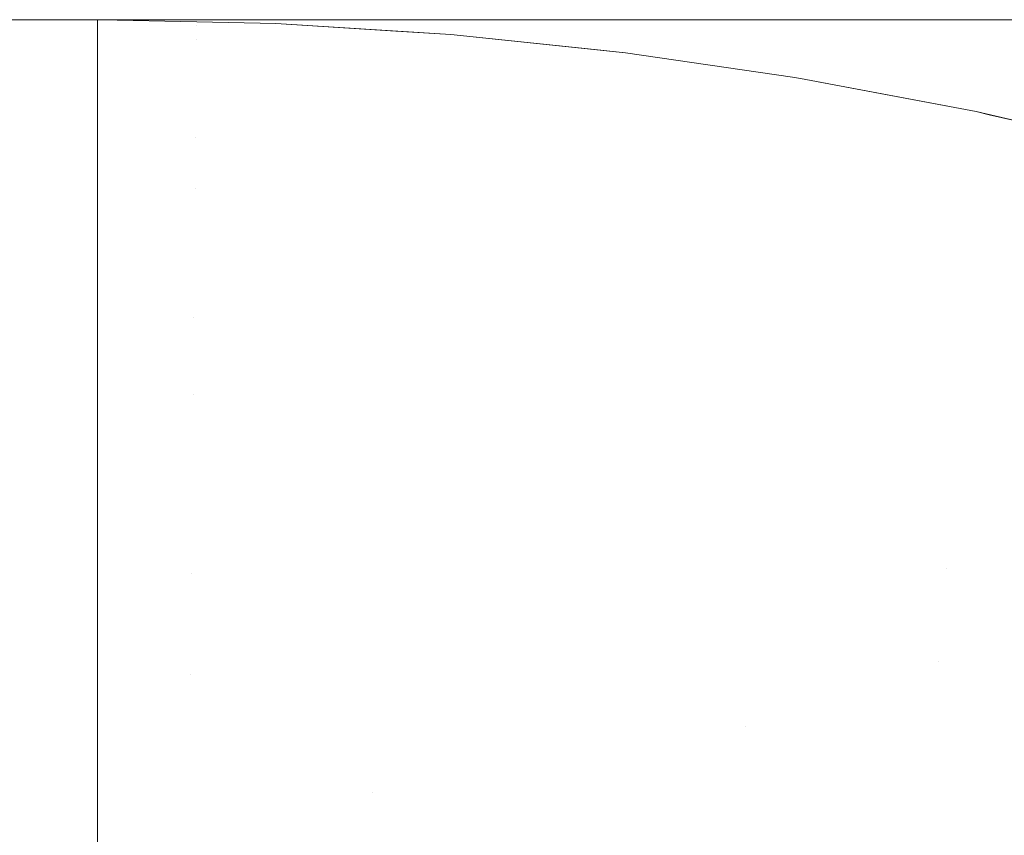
# Model space of a CAD drawing. Header units: centimetres. Extents: x -17.1 to 18.2, y 4.2 to 6.
# Tile 163 of 256: x -5.2986 to -5.28837, y 5.99174 to 6.00021. Entities that reach past the tile are written whole.
import ezdxf

# ---------------------------------------------------------------- set-up
doc = ezdxf.new("R2010")
doc.units = ezdxf.units.CM
doc.header["$LTSCALE"] = 2.54
doc.layers.add('Lucido design-1', color=7, linetype='Continuous')

# ---------------------------------------------------------------- blocks, each defined once
blk = doc.blocks.new('Gruppo-3-1')
at = {"color": 7, "linetype": 'Continuous', "lineweight": 9}
for points, invisible_edges in [([(18.147234, 6.000144, -2276.319046), (18.147234, 6.000212, -2276.32217), (-17.020308, 6.000212, -2276.32217), (-17.020308, 6.000144, -2276.319046)], 8), ([(-17.020308, 6.000144, -2276.925294), (-17.020308, 6.000212, -2276.92217), (-5.297794, 6.000212, -2276.92217), (-5.297794, 6.000144, -2276.925294)], 8), ([(-17.020308, 6.000212, -2276.32217), (6.292262, 6.000212, -2276.52217), (-5.165337, 6.000212, -2276.52217)], 9), ([(-5.165337, 6.000212, -2276.52217), (-5.16604, 6.000212, -2276.522173), (-17.020308, 6.000212, -2276.32217)], 10), ([(-5.16604, 6.000212, -2276.522173), (-5.16949, 6.000212, -2276.522268), (-17.020308, 6.000212, -2276.32217)], 10), ([(6.292262, 6.000212, -2276.52217), (-17.020308, 6.000212, -2276.32217), (18.147234, 6.000212, -2276.32217)], 9), ([(-17.020308, 6.000212, -2276.32217), (-5.173109, 6.000212, -2276.522515), (-5.173872, 6.000212, -2276.522598)], 9), ([(-5.16949, 6.000212, -2276.522268), (-5.173109, 6.000212, -2276.522515), (-17.020308, 6.000212, -2276.32217)], 10), ([(-5.173872, 6.000212, -2276.522598), (-5.176745, 6.000212, -2276.522913), (-17.020308, 6.000212, -2276.32217)], 10), ([(-5.176745, 6.000212, -2276.522913), (-5.180403, 6.000212, -2276.523468), (-17.020308, 6.000212, -2276.32217)], 10), ([(-5.180403, 6.000212, -2276.523468), (-5.184086, 6.000212, -2276.524184), (-17.020308, 6.000212, -2276.32217)], 10), ([(-5.184086, 6.000212, -2276.524184), (-5.1878, 6.000212, -2276.525067), (-17.020308, 6.000212, -2276.32217)], 10), ([(-5.1878, 6.000212, -2276.525067), (-5.191547, 6.000212, -2276.526125), (-17.020308, 6.000212, -2276.32217)], 10), ([(-5.191547, 6.000212, -2276.526125), (-5.195333, 6.000212, -2276.527366), (-17.020308, 6.000212, -2276.32217)], 10), ([(-5.195333, 6.000212, -2276.527366), (-5.19916, 6.000212, -2276.5288), (-17.020308, 6.000212, -2276.32217)], 10), ([(-5.19916, 6.000212, -2276.5288), (-5.203033, 6.000212, -2276.53044), (-17.020308, 6.000212, -2276.32217)], 10), ([(-5.203033, 6.000212, -2276.53044), (-5.206954, 6.000212, -2276.532298), (-17.020308, 6.000212, -2276.32217)], 10), ([(-5.206954, 6.000212, -2276.532298), (-5.210927, 6.000212, -2276.53439), (-17.020308, 6.000212, -2276.32217)], 10), ([(-5.210927, 6.000212, -2276.53439), (-5.214954, 6.000212, -2276.536732), (-17.020308, 6.000212, -2276.32217)], 10), ([(-5.214954, 6.000212, -2276.536732), (-5.219036, 6.000212, -2276.539343), (-17.020308, 6.000212, -2276.32217)], 10), ([(-5.219036, 6.000212, -2276.539343), (-5.223174, 6.000212, -2276.542244), (-17.020308, 6.000212, -2276.32217)], 10), ([(-5.223174, 6.000212, -2276.542244), (-5.227368, 6.000212, -2276.545457), (-17.020308, 6.000212, -2276.32217)], 10), ([(-17.020308, 6.000212, -2276.92217), (-5.293683, 6.000212, -2276.672727), (-5.293714, 6.000212, -2276.67294)], 9), ([(-5.227368, 6.000212, -2276.545457), (-5.231614, 6.000212, -2276.549008), (-17.020308, 6.000212, -2276.32217)], 10), ([(-17.020308, 6.000212, -2276.92217), (-5.291408, 6.000212, -2276.660818), (-5.293683, 6.000212, -2276.672727)], 9), ([(-5.293714, 6.000212, -2276.67294), (-5.295489, 6.000212, -2276.685018), (-17.020308, 6.000212, -2276.92217)], 10), ([(-5.231614, 6.000212, -2276.549008), (-5.235911, 6.000212, -2276.552922), (-17.020308, 6.000212, -2276.32217)], 10), ([(-17.020308, 6.000212, -2276.92217), (-5.288708, 6.000212, -2276.64937), (-5.291408, 6.000212, -2276.660818)], 9), ([(-5.235911, 6.000212, -2276.552922), (-5.240251, 6.000212, -2276.55723), (-17.020308, 6.000212, -2276.32217)], 10), ([(-17.020308, 6.000212, -2276.92217), (-5.297563, 6.000212, -2276.710345), (-5.297794, 6.000212, -2276.72217)], 9), ([(-17.020308, 6.000212, -2276.92217), (-5.28563, 6.000212, -2276.638446), (-5.288708, 6.000212, -2276.64937)], 9), ([(-17.020308, 6.000212, -2276.32217), (-5.253434, 6.000212, -2276.572819), (-5.25783, 6.000212, -2276.579006)], 9), ([(-5.240251, 6.000212, -2276.55723), (-5.244627, 6.000212, -2276.561961), (-17.020308, 6.000212, -2276.32217)], 10), ([(-17.020308, 6.000212, -2276.92217), (-5.296791, 6.000212, -2276.697596), (-5.297563, 6.000212, -2276.710345)], 9), ([(-5.297794, 6.000212, -2276.72217), (-5.297794, 6.000212, -2276.92217), (-17.020308, 6.000212, -2276.92217)], 8), ([(-17.020308, 6.000212, -2276.92217), (-5.282226, 6.000212, -2276.628095), (-5.28563, 6.000212, -2276.638446)], 9), ([(-5.25783, 6.000212, -2276.579006), (-5.262055, 6.000212, -2276.58552), (-17.020308, 6.000212, -2276.32217)], 10), ([(-5.262055, 6.000212, -2276.58552), (-5.265101, 6.000212, -2276.590682), (-5.26636, 6.000212, -2276.592815), (-17.020308, 6.000212, -2276.32217)], 12), ([(-5.244627, 6.000212, -2276.561961), (-5.244807, 6.000212, -2276.562174), (-5.249026, 6.000212, -2276.567147), (-17.020308, 6.000212, -2276.32217)], 12), ([(-17.020308, 6.000212, -2276.92217), (-5.295489, 6.000212, -2276.685018), (-5.296791, 6.000212, -2276.697596)], 9), ([(-17.020308, 6.000212, -2276.92217), (-5.278548, 6.000212, -2276.618346), (-5.282226, 6.000212, -2276.628095)], 9), ([(-5.249026, 6.000212, -2276.567147), (-5.253434, 6.000212, -2276.572819), (-17.020308, 6.000212, -2276.32217)], 10), ([(-17.020308, 6.000212, -2276.92217), (-17.020308, 6.000212, -2276.32217), (-5.274647, 6.000212, -2276.609216), (-5.278548, 6.000212, -2276.618346)], 10), ([(-5.26636, 6.000212, -2276.592815), (-5.27057, 6.000212, -2276.600708), (-17.020308, 6.000212, -2276.32217)], 10), ([(-5.27057, 6.000212, -2276.600708), (-5.274647, 6.000212, -2276.609216), (-17.020308, 6.000212, -2276.32217)], 10), ([(-17.020308, 6.000144, -2276.319046), (-17.020308, 6.000117, -2276.317808), (18.147234, 6.000117, -2276.317808), (18.147234, 6.000144, -2276.319046)], 10), ([(-5.297794, 6.000144, -2276.925294), (-5.297794, 6.000117, -2276.926532), (-17.020308, 6.000117, -2276.926532), (-17.020308, 6.000144, -2276.925294)], 10), ([(-5.297794, 6.000212, -2276.92217), (-5.297794, 6.000212, -2276.72217), (-5.297756, 6.000212, -2276.72217), (-5.297756, 6.000212, -2276.92217)], 4), ([(-5.297756, 6.000212, -2276.72217), (-5.297794, 6.000212, -2276.72217), (-5.297563, 6.000212, -2276.710345)], 8), ([(-5.29676, 6.000151, -2276.925294), (-5.297794, 6.000144, -2276.925294), (-5.297756, 6.000212, -2276.92217)], 11), ([(-5.297794, 6.000144, -2276.925294), (-5.297794, 6.000212, -2276.92217), (-5.297756, 6.000212, -2276.92217)], 8), ([(-5.29676, 6.000151, -2276.925294), (-5.296762, 6.000005, -2276.928414), (-5.297794, 6.000117, -2276.926532)], 11), ([(-5.297794, 6.000117, -2276.926532), (-5.297794, 6.000144, -2276.925294), (-5.29676, 6.000151, -2276.925294)], 10), ([(-5.29676, 6.00019, -2276.92217), (-5.297756, 6.000212, -2276.92217), (-5.297756, 6.000212, -2276.72217), (-5.29676, 6.00019, -2276.72217)], 10), ([(-5.29676, 6.00019, -2276.72217), (-5.297756, 6.000212, -2276.72217), (-5.297563, 6.000212, -2276.710345)], 10), ([(-5.297756, 6.000212, -2276.92217), (-5.29676, 6.00019, -2276.92217), (-5.29676, 6.000151, -2276.925294)], 10), ([(-5.297563, 6.000212, -2276.710345), (-5.296791, 6.000212, -2276.697596), (-5.292716, 6.0002, -2276.673324), (-5.29676, 6.00019, -2276.72217)], 14), ([(-5.296791, 6.000212, -2276.697596), (-5.295489, 6.000212, -2276.685018), (-5.293714, 6.000212, -2276.67294), (-5.292716, 6.0002, -2276.673324)], 12), ([(-5.29676, 6.000151, -2276.925294), (-5.295726, 6.000114, -2276.925294), (-5.295729, 5.999968, -2276.928414), (-5.296762, 6.000005, -2276.928414)], 15), ([(-5.292716, 6.0002, -2276.673324), (-5.291713, 6.000163, -2276.673708), (-5.295939, 6.000173, -2276.72217), (-5.29676, 6.00019, -2276.72217)], 11), ([(-5.29676, 6.00019, -2276.72217), (-5.295939, 6.000173, -2276.72217), (-5.295939, 6.000173, -2276.92217), (-5.29676, 6.00019, -2276.92217)], 10), ([(-5.29676, 6.00019, -2276.92217), (-5.295939, 6.000173, -2276.92217), (-5.295726, 6.000114, -2276.925294), (-5.29676, 6.000151, -2276.925294)], 14), ([(-5.295939, 6.000173, -2276.72217), (-5.294123, 6.000058, -2276.72217), (-5.294123, 6.000058, -2276.92217), (-5.294692, 6.000094, -2276.92217)], 10), ([(-5.294692, 6.000094, -2276.92217), (-5.295939, 6.000173, -2276.92217), (-5.295939, 6.000173, -2276.72217)], 10), ([(-5.294123, 6.000058, -2276.72217), (-5.295939, 6.000173, -2276.72217), (-5.291713, 6.000163, -2276.673708), (-5.290711, 6.000102, -2276.674092)], 14), ([(-5.294693, 6.000053, -2276.925294), (-5.295726, 6.000114, -2276.925294), (-5.295939, 6.000173, -2276.92217), (-5.294692, 6.000094, -2276.92217)], 11), ([(-5.292716, 6.0002, -2276.673324), (-5.293714, 6.000212, -2276.67294), (-5.293683, 6.000212, -2276.672727)], 9), ([(-5.292716, 6.0002, -2276.673324), (-5.293683, 6.000212, -2276.672727), (-5.291408, 6.000212, -2276.660818)], 9), ([(-5.281298, 6.0002, -2276.628788), (-5.292716, 6.0002, -2276.673324), (-5.291408, 6.000212, -2276.660818), (-5.288708, 6.000212, -2276.64937)], 11), ([(-5.281298, 6.0002, -2276.628788), (-5.280385, 6.000163, -2276.629523), (-5.291713, 6.000163, -2276.673708), (-5.292716, 6.0002, -2276.673324)], 15), ([(-5.290711, 6.000102, -2276.674092), (-5.291713, 6.000163, -2276.673708), (-5.280385, 6.000163, -2276.629523), (-5.279473, 6.000102, -2276.630257)], 15), ([(-5.288708, 6.000212, -2276.64937), (-5.28563, 6.000212, -2276.638446), (-5.282226, 6.000212, -2276.628095), (-5.281298, 6.0002, -2276.628788)], 12), ([(18.147234, 6.000117, -2276.317808), (-17.020308, 6.000117, -2276.317808), (-17.020308, 5.999831, -2276.313454), (18.147234, 5.999831, -2276.313454)], 5), ([(-5.297794, 6.000117, -2276.926532), (-5.297794, 5.999831, -2276.930886), (-17.020308, 5.999831, -2276.930886), (-17.020308, 5.999994, -2276.928412)], 10), ([(-17.020308, 5.999994, -2276.928412), (-17.020308, 6.000117, -2276.926532), (-5.297794, 6.000117, -2276.926532)], 10), ([(-5.297794, 5.999831, -2276.930886), (-5.297794, 6.000117, -2276.926532), (-5.296762, 6.000005, -2276.928414)], 10), ([(-5.294698, 5.999907, -2276.928414), (-5.295729, 5.999968, -2276.928414), (-5.295726, 6.000114, -2276.925294), (-5.294693, 6.000053, -2276.925294)], 15), ([(-5.294693, 6.000053, -2276.925294), (-5.293661, 5.999968, -2276.925294), (-5.293667, 5.999822, -2276.928414), (-5.294698, 5.999907, -2276.928414)], 15), ([(-5.294692, 6.000094, -2276.92217), (-5.294123, 6.000058, -2276.92217), (-5.293661, 5.999968, -2276.925294), (-5.294693, 6.000053, -2276.925294)], 14), ([(-5.290711, 6.000102, -2276.674092), (-5.289711, 6.000017, -2276.674476), (-5.294123, 6.000058, -2276.72217)], 11), ([(-5.294123, 6.000058, -2276.72217), (-5.292306, 5.999868, -2276.72217), (-5.292306, 5.999868, -2276.92217), (-5.292629, 5.999902, -2276.92217)], 10), ([(-5.292629, 5.999902, -2276.92217), (-5.294123, 6.000058, -2276.92217), (-5.294123, 6.000058, -2276.72217)], 10), ([(-5.292306, 5.999868, -2276.72217), (-5.294123, 6.000058, -2276.72217), (-5.289711, 6.000017, -2276.674476), (-5.288712, 5.999907, -2276.674859)], 14), ([(-5.292631, 5.999859, -2276.925294), (-5.293661, 5.999968, -2276.925294), (-5.294123, 6.000058, -2276.92217), (-5.292629, 5.999902, -2276.92217)], 11), ([(-5.279473, 6.000102, -2276.630257), (-5.278562, 6.000017, -2276.630991), (-5.289711, 6.000017, -2276.674476), (-5.290711, 6.000102, -2276.674092)], 15), ([(-5.296762, 6.000005, -2276.928414), (-5.296764, 5.999761, -2276.931524), (-5.297794, 5.999831, -2276.930886)], 11), ([(-5.296762, 6.000005, -2276.928414), (-5.295729, 5.999968, -2276.928414), (-5.295734, 5.999725, -2276.931524), (-5.296764, 5.999761, -2276.931524)], 15), ([(-5.294705, 5.999664, -2276.931524), (-5.295734, 5.999725, -2276.931524), (-5.295729, 5.999968, -2276.928414), (-5.294698, 5.999907, -2276.928414)], 15), ([(-5.292638, 5.999713, -2276.928414), (-5.293667, 5.999822, -2276.928414), (-5.293661, 5.999968, -2276.925294), (-5.292631, 5.999859, -2276.925294)], 15), ([(-5.288712, 5.999907, -2276.674859), (-5.289711, 6.000017, -2276.674476), (-5.278562, 6.000017, -2276.630991), (-5.277653, 5.999907, -2276.631723)], 15), ([(18.147234, 5.999831, -2276.313454), (-17.020308, 5.999831, -2276.313454), (-17.020308, 5.999356, -2276.309117), (18.147234, 5.999356, -2276.309117)], 5), ([(-5.297794, 5.999831, -2276.930886), (-5.297794, 5.999356, -2276.935223), (-17.020308, 5.999356, -2276.935223), (-17.020308, 5.999422, -2276.93462)], 10), ([(-17.020308, 5.999422, -2276.93462), (-17.020308, 5.999831, -2276.930886), (-5.297794, 5.999831, -2276.930886)], 10), ([(-5.296768, 5.999422, -2276.934621), (-5.297794, 5.999356, -2276.935223), (-5.297794, 5.999831, -2276.930886), (-5.296764, 5.999761, -2276.931524)], 13), ([(-5.294698, 5.999907, -2276.928414), (-5.293667, 5.999822, -2276.928414), (-5.293677, 5.999579, -2276.931524), (-5.294705, 5.999664, -2276.931524)], 15), ([(-5.292651, 5.99947, -2276.931524), (-5.293677, 5.999579, -2276.931524), (-5.293667, 5.999822, -2276.928414), (-5.292638, 5.999713, -2276.928414)], 15), ([(-5.292631, 5.999859, -2276.925294), (-5.291602, 5.999725, -2276.925294), (-5.291611, 5.999579, -2276.928414), (-5.292638, 5.999713, -2276.928414)], 15), ([(-5.292629, 5.999902, -2276.92217), (-5.292306, 5.999868, -2276.92217), (-5.291602, 5.999725, -2276.925294), (-5.292631, 5.999859, -2276.925294)], 14), ([(-5.288712, 5.999907, -2276.674859), (-5.287714, 5.999774, -2276.675242), (-5.292306, 5.999868, -2276.72217)], 11), ([(-5.290572, 5.999614, -2276.92217), (-5.292306, 5.999868, -2276.92217), (-5.292306, 5.999868, -2276.72217), (-5.290572, 5.999614, -2276.72217)], 10), ([(-5.290572, 5.999614, -2276.72217), (-5.292306, 5.999868, -2276.72217), (-5.287714, 5.999774, -2276.675242), (-5.286633, 5.999604, -2276.675638)], 14), ([(-5.290576, 5.999567, -2276.925294), (-5.291602, 5.999725, -2276.925294), (-5.292306, 5.999868, -2276.92217), (-5.290572, 5.999614, -2276.92217)], 11), ([(-5.277653, 5.999907, -2276.631723), (-5.276745, 5.999774, -2276.632454), (-5.287714, 5.999774, -2276.675242), (-5.288712, 5.999907, -2276.674859)], 15), ([(-5.296764, 5.999761, -2276.931524), (-5.295734, 5.999725, -2276.931524), (-5.295741, 5.999385, -2276.934621), (-5.296768, 5.999422, -2276.934621)], 15), ([(-5.294716, 5.999325, -2276.934621), (-5.295741, 5.999385, -2276.934621), (-5.295734, 5.999725, -2276.931524), (-5.294705, 5.999664, -2276.931524)], 15), ([(-5.292638, 5.999713, -2276.928414), (-5.291611, 5.999579, -2276.928414), (-5.291626, 5.999337, -2276.931524), (-5.292651, 5.99947, -2276.931524)], 15), ([(-5.290586, 5.999422, -2276.928414), (-5.291611, 5.999579, -2276.928414), (-5.291602, 5.999725, -2276.925294), (-5.290576, 5.999567, -2276.925294)], 15), ([(-5.294705, 5.999664, -2276.931524), (-5.293677, 5.999579, -2276.931524), (-5.293691, 5.99924, -2276.934621), (-5.294716, 5.999325, -2276.934621)], 15), ([(-5.290576, 5.999567, -2276.925294), (-5.290572, 5.999614, -2276.92217), (-5.290487, 5.999602, -2276.92217)], 9), ([(-5.290572, 5.999614, -2276.72217), (-5.290487, 5.999602, -2276.72217), (-5.290487, 5.999602, -2276.92217), (-5.290572, 5.999614, -2276.92217)], 10), ([(-5.287573, 5.999245, -2276.699), (-5.290572, 5.999614, -2276.72217), (-5.286633, 5.999604, -2276.675638)], 11), ([(-5.287573, 5.999245, -2276.699), (-5.290487, 5.999602, -2276.72217), (-5.290572, 5.999614, -2276.72217)], 9), ([(-5.292668, 5.999131, -2276.934621), (-5.293691, 5.99924, -2276.934621), (-5.293677, 5.999579, -2276.931524), (-5.292651, 5.99947, -2276.931524)], 15), ([(-5.290604, 5.99918, -2276.931524), (-5.291626, 5.999337, -2276.931524), (-5.291611, 5.999579, -2276.928414), (-5.290586, 5.999422, -2276.928414)], 15), ([(-5.290576, 5.999567, -2276.925294), (-5.289552, 5.999385, -2276.925294), (-5.289564, 5.99924, -2276.928414), (-5.290586, 5.999422, -2276.928414)], 15), ([(-5.290487, 5.999602, -2276.92217), (-5.288664, 5.999257, -2276.92217), (-5.289552, 5.999385, -2276.925294), (-5.290576, 5.999567, -2276.925294)], 14), ([(-5.288664, 5.999257, -2276.92217), (-5.290487, 5.999602, -2276.92217), (-5.290487, 5.999602, -2276.72217), (-5.28955, 5.999424, -2276.72217)], 10), ([(-5.287573, 5.999245, -2276.699), (-5.28955, 5.999424, -2276.72217), (-5.290487, 5.999602, -2276.72217)], 9), ([(-5.297794, 5.999356, -2276.935223), (-5.296768, 5.999422, -2276.934621), (-5.296772, 5.998987, -2276.9377)], 11), ([(-5.296768, 5.999422, -2276.934621), (-5.295741, 5.999385, -2276.934621), (-5.29575, 5.99895, -2276.9377), (-5.296772, 5.998987, -2276.9377)], 15), ([(-5.292651, 5.99947, -2276.931524), (-5.291626, 5.999337, -2276.931524), (-5.291647, 5.998999, -2276.934621), (-5.292668, 5.999131, -2276.934621)], 15), ([(-5.290586, 5.999422, -2276.928414), (-5.289564, 5.99924, -2276.928414), (-5.289584, 5.998999, -2276.931524), (-5.290604, 5.99918, -2276.931524)], 15), ([(-5.28955, 5.999424, -2276.72217), (-5.288664, 5.999257, -2276.72217), (-5.288664, 5.999257, -2276.92217)], 10), ([(-5.28955, 5.999424, -2276.72217), (-5.287573, 5.999245, -2276.699), (-5.287568, 5.999228, -2276.69901)], 11), ([(-5.287568, 5.999228, -2276.69901), (-5.288664, 5.999257, -2276.72217), (-5.28955, 5.999424, -2276.72217)], 9), ([(18.147234, 5.999356, -2276.309117), (-17.020308, 5.999356, -2276.309117), (-17.020308, 5.998693, -2276.304805), (18.147234, 5.998693, -2276.304805)], 5), ([(-17.020308, 5.999356, -2276.935223), (-5.297794, 5.999356, -2276.935223), (-5.297794, 5.998693, -2276.939535), (-17.020308, 5.998693, -2276.939535)], 5), ([(-5.296772, 5.998987, -2276.9377), (-5.297794, 5.998693, -2276.939535), (-5.297794, 5.999356, -2276.935223)], 9), ([(-5.294729, 5.99889, -2276.9377), (-5.29575, 5.99895, -2276.9377), (-5.295741, 5.999385, -2276.934621), (-5.294716, 5.999325, -2276.934621)], 15), ([(-5.294716, 5.999325, -2276.934621), (-5.293691, 5.99924, -2276.934621), (-5.293709, 5.998806, -2276.9377), (-5.294729, 5.99889, -2276.9377)], 15), ([(-5.290628, 5.998842, -2276.934621), (-5.291647, 5.998999, -2276.934621), (-5.291626, 5.999337, -2276.931524), (-5.290604, 5.99918, -2276.931524)], 15), ([(-5.288545, 5.999035, -2276.928414), (-5.289564, 5.99924, -2276.928414), (-5.289552, 5.999385, -2276.925294), (-5.288531, 5.99918, -2276.925294)], 15), ([(-5.288531, 5.99918, -2276.925294), (-5.289552, 5.999385, -2276.925294), (-5.288664, 5.999257, -2276.92217), (-5.288527, 5.999225, -2276.92217)], 11), ([(-5.292691, 5.998698, -2276.9377), (-5.293709, 5.998806, -2276.9377), (-5.293691, 5.99924, -2276.934621), (-5.292668, 5.999131, -2276.934621)], 15), ([(-5.288567, 5.998794, -2276.931524), (-5.289584, 5.998999, -2276.931524), (-5.289564, 5.99924, -2276.928414), (-5.288545, 5.999035, -2276.928414)], 15), ([(-5.288664, 5.999257, -2276.72217), (-5.286835, 5.998833, -2276.72217), (-5.286835, 5.998833, -2276.92217), (-5.288527, 5.999225, -2276.92217)], 10), ([(-5.288527, 5.999225, -2276.92217), (-5.288664, 5.999257, -2276.92217), (-5.288664, 5.999257, -2276.72217)], 10), ([(-5.287568, 5.999228, -2276.69901), (-5.286558, 5.998999, -2276.699201), (-5.286835, 5.998833, -2276.72217), (-5.288664, 5.999257, -2276.72217)], 11), ([(-5.288527, 5.999225, -2276.92217), (-5.286835, 5.998833, -2276.92217), (-5.287514, 5.99895, -2276.925294), (-5.288531, 5.99918, -2276.925294)], 14), ([(-5.292668, 5.999131, -2276.934621), (-5.291647, 5.998999, -2276.934621), (-5.291674, 5.998566, -2276.9377), (-5.292691, 5.998698, -2276.9377)], 15), ([(-5.290604, 5.99918, -2276.931524), (-5.289584, 5.998999, -2276.931524), (-5.289612, 5.998662, -2276.934621), (-5.290628, 5.998842, -2276.934621)], 15), ([(-5.288531, 5.99918, -2276.925294), (-5.287514, 5.99895, -2276.925294), (-5.287529, 5.998806, -2276.928414), (-5.288545, 5.999035, -2276.928414)], 15), ([(-5.29066, 5.99841, -2276.9377), (-5.291674, 5.998566, -2276.9377), (-5.291647, 5.998999, -2276.934621), (-5.290628, 5.998842, -2276.934621)], 15), ([(-5.288599, 5.998458, -2276.934621), (-5.289612, 5.998662, -2276.934621), (-5.289584, 5.998999, -2276.931524), (-5.288567, 5.998794, -2276.931524)], 15), ([(-5.288545, 5.999035, -2276.928414), (-5.287529, 5.998806, -2276.928414), (-5.287554, 5.998566, -2276.931524), (-5.288567, 5.998794, -2276.931524)], 15), ([(-5.296778, 5.998458, -2276.940757), (-5.297794, 5.998693, -2276.939535), (-5.296772, 5.998987, -2276.9377)], 11), ([(-5.296772, 5.998987, -2276.9377), (-5.29575, 5.99895, -2276.9377), (-5.295761, 5.998422, -2276.940757), (-5.296778, 5.998458, -2276.940757)], 15), ([(-5.294746, 5.998362, -2276.940757), (-5.295761, 5.998422, -2276.940757), (-5.29575, 5.99895, -2276.9377), (-5.294729, 5.99889, -2276.9377)], 15), ([(-5.294729, 5.99889, -2276.9377), (-5.293709, 5.998806, -2276.9377), (-5.293731, 5.998278, -2276.940757), (-5.294746, 5.998362, -2276.940757)], 15), ([(-5.292718, 5.99817, -2276.940757), (-5.293731, 5.998278, -2276.940757), (-5.293709, 5.998806, -2276.9377), (-5.292691, 5.998698, -2276.9377)], 15), ([(-5.290628, 5.998842, -2276.934621), (-5.289612, 5.998662, -2276.934621), (-5.289648, 5.99823, -2276.9377), (-5.29066, 5.99841, -2276.9377)], 15), ([(-5.288567, 5.998794, -2276.931524), (-5.287554, 5.998566, -2276.931524), (-5.287589, 5.99823, -2276.934621), (-5.288599, 5.998458, -2276.934621)], 15), ([(18.147234, 5.998693, -2276.304805), (-17.020308, 5.998693, -2276.304805), (-17.020308, 5.997842, -2276.300526), (18.147234, 5.997842, -2276.300526)], 5), ([(-5.297794, 5.998693, -2276.939535), (-5.297794, 5.997842, -2276.943814), (-17.020308, 5.997842, -2276.943814), (-17.020308, 5.99845, -2276.940753)], 10), ([(-17.020308, 5.99845, -2276.940753), (-17.020308, 5.998693, -2276.939535), (-5.297794, 5.998693, -2276.939535)], 10), ([(-5.297794, 5.997842, -2276.943814), (-5.297794, 5.998693, -2276.939535), (-5.296778, 5.998458, -2276.940757)], 10), ([(-5.292691, 5.998698, -2276.9377), (-5.291674, 5.998566, -2276.9377), (-5.291707, 5.998039, -2276.940757), (-5.292718, 5.99817, -2276.940757)], 15), ([(-5.288639, 5.998027, -2276.9377), (-5.289648, 5.99823, -2276.9377), (-5.289612, 5.998662, -2276.934621), (-5.288599, 5.998458, -2276.934621)], 15), ([(-5.290698, 5.997884, -2276.940757), (-5.291707, 5.998039, -2276.940757), (-5.291674, 5.998566, -2276.9377), (-5.29066, 5.99841, -2276.9377)], 15), ([(-5.296778, 5.998458, -2276.940757), (-5.296784, 5.997836, -2276.943786), (-5.297794, 5.997842, -2276.943814)], 11), ([(-5.296778, 5.998458, -2276.940757), (-5.295761, 5.998422, -2276.940757), (-5.295774, 5.9978, -2276.943786), (-5.296784, 5.997836, -2276.943786)], 15), ([(-5.294765, 5.997741, -2276.943786), (-5.295774, 5.9978, -2276.943786), (-5.295761, 5.998422, -2276.940757), (-5.294746, 5.998362, -2276.940757)], 15), ([(-5.29066, 5.99841, -2276.9377), (-5.289648, 5.99823, -2276.9377), (-5.289692, 5.997705, -2276.940757), (-5.290698, 5.997884, -2276.940757)], 15), ([(-5.288599, 5.998458, -2276.934621), (-5.287589, 5.99823, -2276.934621), (-5.287634, 5.9978, -2276.9377), (-5.288639, 5.998027, -2276.9377)], 15), ([(-5.294746, 5.998362, -2276.940757), (-5.293731, 5.998278, -2276.940757), (-5.293757, 5.997657, -2276.943786), (-5.294765, 5.997741, -2276.943786)], 15), ([(-5.29275, 5.99755, -2276.943786), (-5.293757, 5.997657, -2276.943786), (-5.293731, 5.998278, -2276.940757), (-5.292718, 5.99817, -2276.940757)], 15), ([(-5.288688, 5.997503, -2276.940757), (-5.289692, 5.997705, -2276.940757), (-5.289648, 5.99823, -2276.9377), (-5.288639, 5.998027, -2276.9377)], 15), ([(-5.292718, 5.99817, -2276.940757), (-5.291707, 5.998039, -2276.940757), (-5.291746, 5.99742, -2276.943786), (-5.29275, 5.99755, -2276.943786)], 15), ([(-5.290743, 5.997265, -2276.943786), (-5.291746, 5.99742, -2276.943786), (-5.291707, 5.998039, -2276.940757), (-5.290698, 5.997884, -2276.940757)], 15), ([(-5.288639, 5.998027, -2276.9377), (-5.287634, 5.9978, -2276.9377), (-5.287688, 5.997277, -2276.940757), (-5.288688, 5.997503, -2276.940757)], 15), ([(-5.290698, 5.997884, -2276.940757), (-5.289692, 5.997705, -2276.940757), (-5.289743, 5.997088, -2276.943786), (-5.290743, 5.997265, -2276.943786)], 15), ([(18.147234, 5.997842, -2276.300526), (-17.020308, 5.997842, -2276.300526), (-17.020308, 5.996805, -2276.296288), (18.147234, 5.996805, -2276.296288)], 5), ([(-5.297794, 5.997842, -2276.943814), (-5.297794, 5.996805, -2276.948052), (-17.020308, 5.996805, -2276.948052), (-17.020308, 5.997116, -2276.946781)], 10), ([(-17.020308, 5.997116, -2276.946781), (-17.020308, 5.997842, -2276.943814), (-5.297794, 5.997842, -2276.943814)], 10), ([(-5.297794, 5.997842, -2276.943814), (-5.296784, 5.997836, -2276.943786), (-5.296792, 5.997123, -2276.946785)], 11), ([(-5.296792, 5.997123, -2276.946785), (-5.297794, 5.996805, -2276.948052), (-5.297794, 5.997842, -2276.943814)], 9), ([(-5.296784, 5.997836, -2276.943786), (-5.295774, 5.9978, -2276.943786), (-5.295789, 5.997088, -2276.946785), (-5.296792, 5.997123, -2276.946785)], 15), ([(-5.294787, 5.997029, -2276.946785), (-5.295789, 5.997088, -2276.946785), (-5.295774, 5.9978, -2276.943786), (-5.294765, 5.997741, -2276.943786)], 15), ([(-5.294765, 5.997741, -2276.943786), (-5.293757, 5.997657, -2276.943786), (-5.293786, 5.996946, -2276.946785), (-5.294787, 5.997029, -2276.946785)], 15), ([(-5.288746, 5.996887, -2276.943786), (-5.289743, 5.997088, -2276.943786), (-5.289692, 5.997705, -2276.940757), (-5.288688, 5.997503, -2276.940757)], 15), ([(-5.292787, 5.99684, -2276.946785), (-5.293786, 5.996946, -2276.946785), (-5.293757, 5.997657, -2276.943786), (-5.29275, 5.99755, -2276.943786)], 15), ([(-5.29275, 5.99755, -2276.943786), (-5.291746, 5.99742, -2276.943786), (-5.29179, 5.99671, -2276.946785), (-5.292787, 5.99684, -2276.946785)], 15), ([(-5.288688, 5.997503, -2276.940757), (-5.287688, 5.997277, -2276.940757), (-5.287752, 5.996663, -2276.943786), (-5.288746, 5.996887, -2276.943786)], 15), ([(-5.290794, 5.996557, -2276.946785), (-5.29179, 5.99671, -2276.946785), (-5.291746, 5.99742, -2276.943786), (-5.290743, 5.997265, -2276.943786)], 15), ([(-5.290743, 5.997265, -2276.943786), (-5.289743, 5.997088, -2276.943786), (-5.289802, 5.996381, -2276.946785), (-5.290794, 5.996557, -2276.946785)], 15), ([(-5.2968, 5.996322, -2276.94975), (-5.297794, 5.996805, -2276.948052), (-5.296792, 5.997123, -2276.946785)], 11), ([(-5.296792, 5.997123, -2276.946785), (-5.295789, 5.997088, -2276.946785), (-5.295806, 5.996287, -2276.94975), (-5.2968, 5.996322, -2276.94975)], 15), ([(-5.294812, 5.996228, -2276.94975), (-5.295806, 5.996287, -2276.94975), (-5.295789, 5.997088, -2276.946785), (-5.294787, 5.997029, -2276.946785)], 15), ([(-5.288812, 5.996181, -2276.946785), (-5.289802, 5.996381, -2276.946785), (-5.289743, 5.997088, -2276.943786), (-5.288746, 5.996887, -2276.943786)], 15), ([(-5.294787, 5.997029, -2276.946785), (-5.293786, 5.996946, -2276.946785), (-5.29382, 5.996146, -2276.94975), (-5.294812, 5.996228, -2276.94975)], 15), ([(-5.292829, 5.996041, -2276.94975), (-5.29382, 5.996146, -2276.94975), (-5.293786, 5.996946, -2276.946785), (-5.292787, 5.99684, -2276.946785)], 15), ([(-5.288746, 5.996887, -2276.943786), (-5.287752, 5.996663, -2276.943786), (-5.287825, 5.995959, -2276.946785), (-5.288812, 5.996181, -2276.946785)], 15), ([(18.147234, 5.996805, -2276.296288), (-17.020308, 5.996805, -2276.296288), (-17.020308, 5.995584, -2276.292099), (18.147234, 5.995584, -2276.292099)], 5), ([(-17.020308, 5.996805, -2276.948052), (-5.297794, 5.996805, -2276.948052), (-5.297794, 5.995584, -2276.952241), (-17.020308, 5.995584, -2276.952241)], 5), ([(-5.297794, 5.995584, -2276.952241), (-5.297794, 5.996805, -2276.948052), (-5.2968, 5.996322, -2276.94975)], 10), ([(-5.292787, 5.99684, -2276.946785), (-5.29179, 5.99671, -2276.946785), (-5.291839, 5.995912, -2276.94975), (-5.292829, 5.996041, -2276.94975)], 15), ([(-5.290852, 5.99576, -2276.94975), (-5.291839, 5.995912, -2276.94975), (-5.29179, 5.99671, -2276.946785), (-5.290794, 5.996557, -2276.946785)], 15), ([(-5.290794, 5.996557, -2276.946785), (-5.289802, 5.996381, -2276.946785), (-5.289868, 5.995586, -2276.94975), (-5.290852, 5.99576, -2276.94975)], 15), ([(-5.288886, 5.995388, -2276.94975), (-5.289868, 5.995586, -2276.94975), (-5.289802, 5.996381, -2276.946785), (-5.288812, 5.996181, -2276.946785)], 15), ([(-5.2968, 5.996322, -2276.94975), (-5.296809, 5.995434, -2276.952675), (-5.297794, 5.995584, -2276.952241)], 11), ([(-5.2968, 5.996322, -2276.94975), (-5.295806, 5.996287, -2276.94975), (-5.295824, 5.995399, -2276.952675), (-5.296809, 5.995434, -2276.952675)], 15), ([(-5.29484, 5.995341, -2276.952675), (-5.295824, 5.995399, -2276.952675), (-5.295806, 5.996287, -2276.94975), (-5.294812, 5.996228, -2276.94975)], 15), ([(-5.294812, 5.996228, -2276.94975), (-5.29382, 5.996146, -2276.94975), (-5.293856, 5.99526, -2276.952675), (-5.29484, 5.995341, -2276.952675)], 15), ([(-5.292874, 5.995155, -2276.952675), (-5.293856, 5.99526, -2276.952675), (-5.29382, 5.996146, -2276.94975), (-5.292829, 5.996041, -2276.94975)], 15), ([(-5.288812, 5.996181, -2276.946785), (-5.287825, 5.995959, -2276.946785), (-5.287908, 5.995167, -2276.94975), (-5.288886, 5.995388, -2276.94975)], 15), ([(-5.292829, 5.996041, -2276.94975), (-5.291839, 5.995912, -2276.94975), (-5.291894, 5.995028, -2276.952675), (-5.292874, 5.995155, -2276.952675)], 15), ([(-5.290916, 5.994878, -2276.952675), (-5.291894, 5.995028, -2276.952675), (-5.291839, 5.995912, -2276.94975), (-5.290852, 5.99576, -2276.94975)], 15), ([(-5.290852, 5.99576, -2276.94975), (-5.289868, 5.995586, -2276.94975), (-5.289941, 5.994704, -2276.952675), (-5.290916, 5.994878, -2276.952675)], 15), ([(18.147234, 5.995584, -2276.292099), (-17.020308, 5.995584, -2276.292099), (-17.020308, 5.994181, -2276.287968), (18.147234, 5.994181, -2276.287968)], 5), ([(-5.297794, 5.995584, -2276.952241), (-5.297794, 5.994181, -2276.956372), (-17.020308, 5.994181, -2276.956372), (-17.020308, 5.995437, -2276.952672)], 10), ([(-17.020308, 5.995437, -2276.952672), (-17.020308, 5.995584, -2276.952241), (-5.297794, 5.995584, -2276.952241)], 10), ([(-5.296819, 5.994462, -2276.955559), (-5.297794, 5.994181, -2276.956372), (-5.297794, 5.995584, -2276.952241), (-5.296809, 5.995434, -2276.952675)], 13), ([(-5.288969, 5.994509, -2276.952675), (-5.289941, 5.994704, -2276.952675), (-5.289868, 5.995586, -2276.94975), (-5.288886, 5.995388, -2276.94975)], 15), ([(-5.296809, 5.995434, -2276.952675), (-5.295824, 5.995399, -2276.952675), (-5.295844, 5.994427, -2276.955559), (-5.296819, 5.994462, -2276.955559)], 15), ([(-5.29487, 5.99437, -2276.955559), (-5.295844, 5.994427, -2276.955559), (-5.295824, 5.995399, -2276.952675), (-5.29484, 5.995341, -2276.952675)], 15), ([(-5.29484, 5.995341, -2276.952675), (-5.293856, 5.99526, -2276.952675), (-5.293896, 5.994289, -2276.955559), (-5.29487, 5.99437, -2276.955559)], 15), ([(-5.288969, 5.994509, -2276.952675), (-5.288886, 5.995388, -2276.94975), (-5.287908, 5.995167, -2276.94975), (-5.287952, 5.994739, -2276.951217)], 15), ([(-5.292925, 5.994186, -2276.955559), (-5.293896, 5.994289, -2276.955559), (-5.293856, 5.99526, -2276.952675), (-5.292874, 5.995155, -2276.952675)], 15), ([(-5.292874, 5.995155, -2276.952675), (-5.291894, 5.995028, -2276.952675), (-5.291955, 5.99406, -2276.955559), (-5.292925, 5.994186, -2276.955559)], 15), ([(-5.290987, 5.993911, -2276.955559), (-5.291955, 5.99406, -2276.955559), (-5.291894, 5.995028, -2276.952675), (-5.290916, 5.994878, -2276.952675)], 15), ([(-5.290916, 5.994878, -2276.952675), (-5.289941, 5.994704, -2276.952675), (-5.290021, 5.99374, -2276.955559), (-5.290987, 5.993911, -2276.955559)], 15), ([(-5.289059, 5.993546, -2276.955559), (-5.290021, 5.99374, -2276.955559), (-5.289941, 5.994704, -2276.952675), (-5.288969, 5.994509, -2276.952675)], 15), ([(-5.287952, 5.994739, -2276.951217), (-5.287999, 5.99429, -2276.952675), (-5.288969, 5.994509, -2276.952675)], 11), ([(-5.289059, 5.993546, -2276.955559), (-5.288969, 5.994509, -2276.952675), (-5.287999, 5.99429, -2276.952675), (-5.288048, 5.99382, -2276.954122)], 15), ([(-5.29683, 5.993408, -2276.958396), (-5.297794, 5.994181, -2276.956372), (-5.296819, 5.994462, -2276.955559)], 11), ([(-5.296819, 5.994462, -2276.955559), (-5.295844, 5.994427, -2276.955559), (-5.295866, 5.993374, -2276.958396), (-5.29683, 5.993408, -2276.958396)], 15), ([(-5.294902, 5.993317, -2276.958396), (-5.295866, 5.993374, -2276.958396), (-5.295844, 5.994427, -2276.955559), (-5.29487, 5.99437, -2276.955559)], 15), ([(-5.29487, 5.99437, -2276.955559), (-5.293896, 5.994289, -2276.955559), (-5.29394, 5.993238, -2276.958396), (-5.294902, 5.993317, -2276.958396)], 15), ([(-5.292979, 5.993136, -2276.958396), (-5.29394, 5.993238, -2276.958396), (-5.293896, 5.994289, -2276.955559), (-5.292925, 5.994186, -2276.955559)], 15), ([(-5.292925, 5.994186, -2276.955559), (-5.291955, 5.99406, -2276.955559), (-5.29202, 5.993011, -2276.958396), (-5.292979, 5.993136, -2276.958396)], 15), ([(18.147234, 5.994181, -2276.287968), (-17.020308, 5.994181, -2276.287968), (-17.020308, 5.9926, -2276.283902), (18.147234, 5.9926, -2276.283902)], 5), ([(-5.297794, 5.994181, -2276.956372), (-5.297794, 5.9926, -2276.960438), (-17.020308, 5.9926, -2276.960438), (-17.020308, 5.993397, -2276.958388)], 10), ([(-17.020308, 5.993397, -2276.958388), (-17.020308, 5.994181, -2276.956372), (-5.297794, 5.994181, -2276.956372)], 10), ([(-5.297794, 5.9926, -2276.960438), (-5.297794, 5.994181, -2276.956372), (-5.29683, 5.993408, -2276.958396)], 10), ([(-5.291063, 5.992864, -2276.958396), (-5.29202, 5.993011, -2276.958396), (-5.291955, 5.99406, -2276.955559), (-5.290987, 5.993911, -2276.955559)], 15), ([(-5.291063, 5.992864, -2276.958396), (-5.290987, 5.993911, -2276.955559), (-5.290021, 5.99374, -2276.955559), (-5.290064, 5.993227, -2276.956983)], 15), ([(-5.288048, 5.99382, -2276.954122), (-5.288099, 5.99333, -2276.955559), (-5.289059, 5.993546, -2276.955559)], 11), ([(-5.289107, 5.993034, -2276.956983), (-5.290064, 5.993227, -2276.956983), (-5.290021, 5.99374, -2276.955559), (-5.289059, 5.993546, -2276.955559)], 15), ([(-5.289059, 5.993546, -2276.955559), (-5.288099, 5.99333, -2276.955559), (-5.288152, 5.992819, -2276.956983), (-5.289107, 5.993034, -2276.956983)], 15), ([(-5.29683, 5.993408, -2276.958396), (-5.296842, 5.992276, -2276.961185), (-5.297794, 5.9926, -2276.960438)], 11), ([(-5.29683, 5.993408, -2276.958396), (-5.295866, 5.993374, -2276.958396), (-5.295889, 5.992242, -2276.961185), (-5.296842, 5.992276, -2276.961185)], 15), ([(-5.294938, 5.992186, -2276.961185), (-5.295889, 5.992242, -2276.961185), (-5.295866, 5.993374, -2276.958396), (-5.294902, 5.993317, -2276.958396)], 15), ([(-5.294938, 5.992186, -2276.961185), (-5.294902, 5.993317, -2276.958396), (-5.29394, 5.993238, -2276.958396), (-5.293963, 5.992682, -2276.959797)], 15), ([(-5.293008, 5.992581, -2276.959797), (-5.293963, 5.992682, -2276.959797), (-5.29394, 5.993238, -2276.958396), (-5.292979, 5.993136, -2276.958396)], 15), ([(-5.290064, 5.993227, -2276.956983), (-5.290108, 5.992694, -2276.958396), (-5.291063, 5.992864, -2276.958396)], 11), ([(-5.289156, 5.992502, -2276.958396), (-5.290108, 5.992694, -2276.958396), (-5.290064, 5.993227, -2276.956983), (-5.289107, 5.993034, -2276.956983)], 15), ([(-5.292979, 5.993136, -2276.958396), (-5.29202, 5.993011, -2276.958396), (-5.292054, 5.992457, -2276.959797), (-5.293008, 5.992581, -2276.959797)], 15), ([(-5.291103, 5.99231, -2276.959797), (-5.292054, 5.992457, -2276.959797), (-5.29202, 5.993011, -2276.958396), (-5.291063, 5.992864, -2276.958396)], 15), ([(-5.289107, 5.993034, -2276.956983), (-5.288152, 5.992819, -2276.956983), (-5.288208, 5.992289, -2276.958396), (-5.289156, 5.992502, -2276.958396)], 15), ([(-5.291063, 5.992864, -2276.958396), (-5.290108, 5.992694, -2276.958396), (-5.290154, 5.992142, -2276.959797), (-5.291103, 5.99231, -2276.959797)], 15), ([(-5.293963, 5.992682, -2276.959797), (-5.293987, 5.992107, -2276.961185), (-5.294938, 5.992186, -2276.961185)], 11), ([(-5.293038, 5.992006, -2276.961185), (-5.293987, 5.992107, -2276.961185), (-5.293963, 5.992682, -2276.959797), (-5.293008, 5.992581, -2276.959797)], 15), ([(-5.289208, 5.991951, -2276.959797), (-5.290154, 5.992142, -2276.959797), (-5.290108, 5.992694, -2276.958396), (-5.289156, 5.992502, -2276.958396)], 15), ([(18.147234, 5.990843, -2276.279908), (18.147234, 5.9926, -2276.283902), (-17.020308, 5.9926, -2276.283902), (-17.020308, 5.99167, -2276.281789)], 10), ([(-17.020308, 5.991069, -2276.963918), (-17.020308, 5.9926, -2276.960438), (-5.297794, 5.9926, -2276.960438), (-5.297794, 5.99167, -2276.962551)], 10), ([(-5.296848, 5.991681, -2276.96256), (-5.297794, 5.99167, -2276.962551), (-5.297794, 5.9926, -2276.960438), (-5.296842, 5.992276, -2276.961185)], 13), ([(-5.293008, 5.992581, -2276.959797), (-5.292054, 5.992457, -2276.959797), (-5.29209, 5.991883, -2276.961185), (-5.293038, 5.992006, -2276.961185)], 15), ([(-5.291145, 5.991738, -2276.961185), (-5.29209, 5.991883, -2276.961185), (-5.292054, 5.992457, -2276.959797), (-5.291103, 5.99231, -2276.959797)], 15), ([(-5.289156, 5.992502, -2276.958396), (-5.288208, 5.992289, -2276.958396), (-5.288265, 5.991739, -2276.959797), (-5.289208, 5.991951, -2276.959797)], 15), ([(-5.296842, 5.992276, -2276.961185), (-5.295889, 5.992242, -2276.961185), (-5.295902, 5.991648, -2276.96256), (-5.296848, 5.991681, -2276.96256)], 15), ([(-5.294956, 5.991592, -2276.96256), (-5.295902, 5.991648, -2276.96256), (-5.295889, 5.992242, -2276.961185), (-5.294938, 5.992186, -2276.961185)], 15), ([(-5.291103, 5.99231, -2276.959797), (-5.290154, 5.992142, -2276.959797), (-5.290202, 5.99157, -2276.961185), (-5.291145, 5.991738, -2276.961185)], 15), ([(-5.294938, 5.992186, -2276.961185), (-5.293987, 5.992107, -2276.961185), (-5.294011, 5.991514, -2276.96256), (-5.294956, 5.991592, -2276.96256)], 15), ([(-5.289261, 5.991381, -2276.961185), (-5.290202, 5.99157, -2276.961185), (-5.290154, 5.992142, -2276.959797), (-5.289208, 5.991951, -2276.959797)], 15), ([(-5.293068, 5.991413, -2276.96256), (-5.294011, 5.991514, -2276.96256), (-5.293987, 5.992107, -2276.961185), (-5.293038, 5.992006, -2276.961185)], 15), ([(-5.293038, 5.992006, -2276.961185), (-5.29209, 5.991883, -2276.961185), (-5.292127, 5.991291, -2276.96256), (-5.293068, 5.991413, -2276.96256)], 15), ([(-5.289208, 5.991951, -2276.959797), (-5.288265, 5.991739, -2276.959797), (-5.288324, 5.99117, -2276.961185), (-5.289261, 5.991381, -2276.961185)], 15), ([(-5.291188, 5.991147, -2276.96256), (-5.292127, 5.991291, -2276.96256), (-5.29209, 5.991883, -2276.961185), (-5.291145, 5.991738, -2276.961185)], 15)]:
    blk.add_3dface(points, dxfattribs=dict(at, invisible_edges=invisible_edges))
blk = doc.blocks.new('Gruppo-4-1')
at = {"color": 7}
blk.add_blockref('Gruppo-3-1', (0, 0), dxfattribs=at)

msp = doc.modelspace()

# ---------------------------------------------------------------- block references
at = {"layer": 'Lucido design-1', "color": 7}
msp.add_blockref('Gruppo-4-1', (0, 0), dxfattribs=at)

doc.saveas('drawing.dxf')
